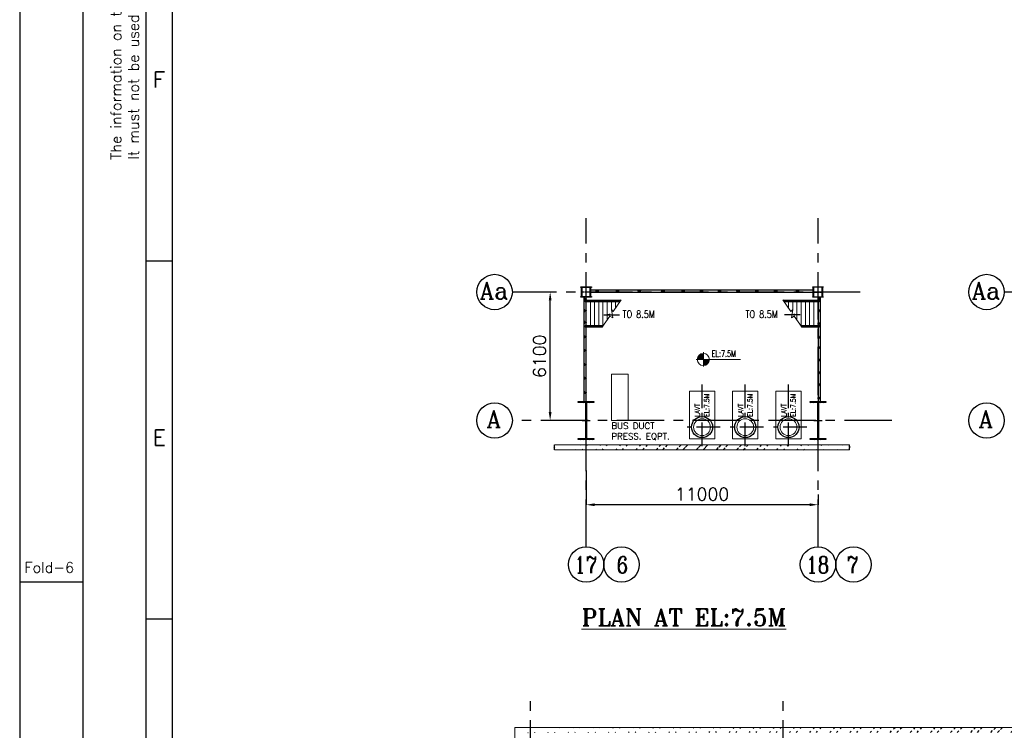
# Model space of a CAD drawing. Header units: inches. Extents: x 0 to 1544102, y 0 to 23144100.
# Tile 4 of 184: x 0 to 46709, y 67213 to 100955. Entities that reach past the tile are written whole.
import ezdxf
from ezdxf.enums import TextEntityAlignment as Align

# ---------------------------------------------------------------- set-up
doc = ezdxf.new("R2010")
doc.units = ezdxf.units.IN
doc.header["$LTSCALE"] = 1800
doc.header["$MEASUREMENT"] = 0
doc.linetypes.add('CENTER', pattern=[2, 1.25, -0.25, 0.25, -0.25])
doc.linetypes.add('CENTER2', pattern=[1.125, 0.75, -0.125, 0.125, -0.125])
doc.layers.get('0').update_dxf_attribs({"color": 253})
for name, color, linetype in [('AUX COL', 1, 'Continuous'), ('CEN', 2, 'CENTER'), ('COL', 1, 'Continuous'), ('FORMAT', 9, 'Continuous'), ('GRID', 251, 'CENTER')]:
    doc.layers.add(name, color=color, linetype=linetype)
for name, color, linetype, lineweight in [('DIM', 4, 'Continuous', 18), ('EQUIP', 8, 'Continuous', 9), ('STAIR', 2, 'Continuous', 15), ('TEXT', 3, 'Continuous', 18), ('WALL', 6, 'Continuous', 18)]:
    doc.layers.add(name, color=color, linetype=linetype, lineweight=lineweight)
doc.styles.add('ROMANC', font='ROMANC.SHX')
doc.styles.add('ROMANS', font='romans.shx')
doc.styles.add('ROMANT', font='romant')
doc.styles.get("Standard").update_dxf_attribs({"font": 'arial.ttf'})
doc.dimstyles.new('K2', dxfattribs={"dimtxt": 600, "dimasz": 400, "dimexe": 200, "dimexo": 200, "dimgap": 200, "dimtad": 1, "dimdec": 0, "dimzin": 0, "dimdsep": 46, "dimtxsty": 'ROMANC', "dimcen": 0.09, "dimclrd": 256, "dimclrt": 4, "dimadec": 0, "dimazin": 0, "dimtfac": 1, "dimtdec": 0, "dimtofl": 0, "dimtmove": 1, "dimatfit": 3, "dimfxl": 0.18, "dimtolj": 1, "dimtzin": 0, "dimarcsym": 0})
doc.dimstyles.new('USER175', dxfattribs={"dimscale": 175, "dimtxt": 2, "dimasz": 1.75, "dimexe": 0, "dimexo": 0, "dimgap": 0.5, "dimtad": 1, "dimdec": 0, "dimzin": 0, "dimdsep": 46, "dimtxsty": 'ROMANS', "dimcen": 0, "dimclrd": 4, "dimclre": 4, "dimclrt": 4, "dimadec": 0, "dimazin": 0, "dimtfac": 0.09, "dimtdec": 0, "dimtix": 1, "dimtofl": 0, "dimtmove": 0, "dimatfit": 3, "dimfxl": 1, "dimtolj": 1, "dimtzin": 0, "dimarcsym": 0})

# ---------------------------------------------------------------- blocks, each defined once
blk = doc.blocks.new('A-ROW COLUMN')
at = {"layer": 'COL'}
h = blk.add_hatch(dxfattribs=at)
h.set_pattern_fill('ANSI31', color=256, scale=200, style=0)
h.set_pattern_definition([(45, (165226.353, 18853.894), (-17.67767, 17.67767), [])])
h.paths.add_polyline_path([(180799, 40890), (181539, 40890), (181539, 40840), (180799, 40840)])
h.paths.add_polyline_path([(181153, 42590), (181185, 42590), (181185, 40890), (181153, 40890)])
h.paths.add_polyline_path([(180799, 42640), (181539, 42640), (181539, 42590), (180799, 42590)])
blk.add_line((181169, 40840), (181169, 42640))
at = {"layer": 'CEN'}
for p, q in [((181169, 40840), (181169, 42640)), ((180977, 41740), (181360, 41740))]:
    blk.add_line(p, q, dxfattribs=at)
at = {"layer": 'COL'}
for points in [[(180799, 42640), (181539, 42640), (181539, 42590), (180799, 42590)], [(181153, 42590), (181185, 42590), (181185, 40890), (181153, 40890)], [(180799, 40890), (181539, 40890), (181539, 40840), (180799, 40840)]]:
    blk.add_lwpolyline(points, close=True, dxfattribs=at)
blk = doc.blocks.new('*D256')
at = {"layer": 'DIM', "color": 0, "lineweight": -2, "transparency": 16777216}
for p, q in [((26871, 79550), (26871, 77924)), ((37871, 78406), (37871, 77924))]:
    blk.add_line(p, q, dxfattribs=at)
at = {"layer": 'DIM', "lineweight": -2, "transparency": 16777216}
blk.add_line((37471, 77924), (27271, 77924), dxfattribs=at)
at = {"layer": 'DIM', "transparency": 16777216}
for points in [[(27271, 77991), (27271, 77858), (26871, 77924)], [(37471, 77991), (37471, 77858), (37871, 77924)]]:
    blk.add_solid(points, dxfattribs=at)
at = {"layer": 'DIM', "color": 4, "transparency": 16777216, "insert": (32371, 78424), "char_height": 600, "attachment_point": 5, "style": 'ROMANC'}
blk.add_mtext('\\A1;11000', dxfattribs=at)
blk = doc.blocks.new('*X7')
at = {"color": 0}
for p, q in [((36080, 29200), (36330, 29200)), ((36081, 29225), (36330, 29225)), ((36085, 29250), (36330, 29250)), ((36092, 29275), (36330, 29275)), ((36102, 29300), (36330, 29300)), ((36115, 29325), (36330, 29325)), ((36132, 29350), (36330, 29350)), ((36154, 29375), (36330, 29375)), ((36183, 29400), (36330, 29400)), ((36226, 29425), (36330, 29425))]:
    blk.add_line(p, q, dxfattribs=at)
blk = doc.blocks.new('LL')
for p, q in [((-1136, 0), (-711, 0)), ((-711, 0), (-711, 423)), ((1493, 0), (-711, 0)), ((-711, 0), (-711, -418))]:
    blk.add_line(p, q)
for start, end in [(90, 180), (180, 270), (0, 90), (270, 0)]:
    blk.add_arc((-711, 0), 360, start, end)
at = {"xscale": 1.439999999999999, "yscale": 1.439999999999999, "zscale": 1.439999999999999}
blk.add_blockref('*X7', (-53026, -42044), dxfattribs=at)
at = {"xscale": 1.439999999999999, "yscale": 1.439999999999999, "zscale": 1.439999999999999, "rotation": 180}
blk.add_blockref('*X7', (51604, 42044), dxfattribs=at)
at = {"flags": 4}
blk.add_attdef('LEVEL', (-222, 154), '', height=432, dxfattribs=at)
blk = doc.blocks.new('SHEET_A0')
at = {"layer": 'FORMAT'}
for p, q in [((12, 829), (12, 12)), ((24, 12), (24, 829)), ((29, 18), (29, 816)), ((24, 358), (29, 358)), ((12, 297), (0, 297)), ((24, 290), (29, 290))]:
    blk.add_line(p, q, dxfattribs=at)
blk.add_lwpolyline([(1189, 841), (0, 841), (0, 0), (1189, 0)], close=True, dxfattribs=at)
at = {"layer": 'FORMAT', "style": 'ROMANS'}
for s, p in [('It must not be used directly or indirectly in any way detrimental to the interest of the company.', (22.61, 377.21)), ('The information on this document is  property of BHARAT HEAVY ELECTRICALS LIMITED', (19.28, 377.21))]:
    blk.add_text(s, height=2, rotation=90, dxfattribs=at).set_placement(p)
for s, height, p in [('F', 3, (25.28, 390.93)), ('E', 3, (25.28, 322.93)), ('Fold-6', 2, (0.9, 298.78))]:
    blk.add_text(s, height=height, dxfattribs=at).set_placement(p)
at = {"layer": 'FORMAT', "color": 3, "flags": 13}
for tag, height, rotation, style, p in [('DRGNO', 3.5, 180, 'ROMANT', (99.42, 824.44)), ('FILE_PATH', 2, 90, 'ROMANS', (18.35, 51.64))]:
    blk.add_attdef(tag, text='', height=height, rotation=rotation, dxfattribs=dict(at, style=style)).set_placement(p, align=Align.MIDDLE_LEFT)
for tag, height, style, p in [('DRN', 2, 'ROMANS', (1122.62, 62.51)), ('DESIGN', 2, 'ROMANS', (1122.62, 58.59)), ('CHD', 2, 'ROMANS', (1122.62, 54.43)), ('APPD', 2, 'ROMANS', (1122.62, 50.27)), ('SCALE', 2, 'ROMANS', (1088.44, 28.38)), ('DRGNO', 3.5, 'ROMANT', (1105.05, 23))]:
    blk.add_attdef(tag, text='', height=height, dxfattribs=dict(at, style=style)).set_placement(p, align=Align.MIDDLE_LEFT)
at = {"layer": 'FORMAT', "color": 3, "style": 'ROMANS', "width": 0.8, "flags": 13}
for p in [(1162.9, 62.51), (1162.9, 58.35), (1162.9, 54.19), (1162.9, 50.16)]:
    blk.add_attdef('DATE', text='', height=2, dxfattribs=at).set_placement(p, align=Align.MIDDLE_LEFT)
at = {"layer": 'FORMAT', "color": 3, "style": 'ROMANS', "flags": 13}
for tag, p in [('1', (1119.96, 13.98)), ('REV', (1156.97, 13.98))]:
    blk.add_attdef(tag, p, '', height=2, dxfattribs=at)
blk = doc.blocks.new('*D304')
at = {"layer": 'DIM', "color": 0, "lineweight": -2, "transparency": 16777216}
for p, q in [((25444, 88024), (25164, 88024)), ((25444, 81924), (25164, 81924))]:
    blk.add_line(p, q, dxfattribs=at)
at = {"layer": 'DIM', "lineweight": -2, "transparency": 16777216}
blk.add_line((25164, 82324), (25164, 87624), dxfattribs=at)
at = {"layer": 'DIM', "transparency": 16777216}
for points in [[(25098, 87624), (25231, 87624), (25164, 88024)], [(25098, 82324), (25231, 82324), (25164, 81924)]]:
    blk.add_solid(points, dxfattribs=at)
at = {"layer": 'DIM', "color": 4, "transparency": 16777216, "insert": (24664, 84974), "char_height": 600, "attachment_point": 5, "rotation": 90, "style": 'ROMANC'}
blk.add_mtext('\\A1;6100', dxfattribs=at)

msp = doc.modelspace()

# ---------------------------------------------------------------- hatches: boundary and pattern name
h = msp.add_hatch(color=256)
h.dxf.hatch_style = 1
h.paths.add_polyline_path([(27339.54, 88074.19, 1), (27439.54, 88074.19, 1)])
h = msp.add_hatch(color=256)
h.dxf.hatch_style = 1
h.paths.add_polyline_path([(28311.13, 88074.19, 1), (28411.13, 88074.19, 1)])
h = msp.add_hatch(color=256)
h.dxf.hatch_style = 1
h.paths.add_polyline_path([(29343.04, 88074.19, 1), (29443.04, 88074.19, 1)])
h = msp.add_hatch(color=256)
h.dxf.hatch_style = 1
h.paths.add_polyline_path([(30470.08, 88074.19, 1), (30570.08, 88074.19, 1)])
h = msp.add_hatch(color=256)
h.dxf.hatch_style = 1
h.paths.add_polyline_path([(31422.24, 88074.19, 1), (31522.24, 88074.19, 1)])
h = msp.add_hatch(color=256)
h.dxf.hatch_style = 1
h.paths.add_polyline_path([(32296.67, 88074.19, 1), (32396.67, 88074.19, 1)])
h = msp.add_hatch(color=256)
h.dxf.hatch_style = 1
h.paths.add_polyline_path([(33151.66, 88074.19, 1), (33251.66, 88074.19, 1)])
h = msp.add_hatch(color=256)
h.dxf.hatch_style = 1
h.paths.add_polyline_path([(34026.09, 88074.19, 1), (34126.09, 88074.19, 1)])
h = msp.add_hatch(color=256)
h.dxf.hatch_style = 1
h.paths.add_polyline_path([(34919.95, 88074.19, 1), (35019.95, 88074.19, 1)])
h = msp.add_hatch(color=256)
h.dxf.hatch_style = 1
h.paths.add_polyline_path([(35813.82, 88074.19, 1), (35913.82, 88074.19, 1)])
h = msp.add_hatch(color=256)
h.dxf.hatch_style = 1
h.paths.add_polyline_path([(36843.7, 88074.19, 1), (36943.7, 88074.19, 1)])
h = msp.add_hatch(color=256)
h.dxf.hatch_style = 1
h.paths.add_polyline_path([(26770.58, 87690.17, 1), (26870.58, 87690.17, 1)])
h = msp.add_hatch(color=256)
h.dxf.hatch_style = 1
h.paths.add_polyline_path([(37870.58, 87710.98, 1), (37970.58, 87710.98, 1)])
h = msp.add_hatch(color=256)
h.dxf.hatch_style = 1
h.paths.add_polyline_path([(26770.58, 87136.89, 1), (26870.58, 87136.89, 1)])
h = msp.add_hatch(color=256)
h.dxf.hatch_style = 1
h.paths.add_polyline_path([(37870.58, 87136.27, 1), (37970.58, 87136.27, 1)])
h = msp.add_hatch(color=256)
h.dxf.hatch_style = 1
h.paths.add_polyline_path([(26770.58, 86586.84, 1), (26870.58, 86586.84, 1)])
h = msp.add_hatch(color=256)
h.dxf.hatch_style = 1
h.paths.add_polyline_path([(37870.58, 86520.01, 1), (37970.58, 86520.01, 1)])
h = msp.add_hatch(color=256)
h.dxf.hatch_style = 1
h.paths.add_polyline_path([(26770.58, 85896.72, 1), (26870.58, 85896.72, 1)])
h = msp.add_hatch(color=256)
h.dxf.hatch_style = 1
h.paths.add_polyline_path([(37870.58, 85873.22, 1), (37970.58, 85873.22, 1)])
h = msp.add_hatch(color=256)
h.dxf.hatch_style = 1
h.paths.add_polyline_path([(26770.58, 85249.28, 1), (26870.58, 85249.28, 1)])
h = msp.add_hatch(color=256)
h.dxf.hatch_style = 1
h.paths.add_polyline_path([(37870.58, 85386.26, 1), (37970.58, 85386.26, 1)])
h = msp.add_hatch(color=256)
h.dxf.hatch_style = 1
h.paths.add_polyline_path([(26770.58, 84579.49, 1), (26870.58, 84579.49, 1)])
h = msp.add_hatch(color=256)
h.dxf.hatch_style = 1
h.paths.add_polyline_path([(37870.58, 84794.01, 1), (37970.58, 84794.01, 1)])
h = msp.add_hatch(color=256)
h.dxf.hatch_style = 1
h.paths.add_polyline_path([(37870.58, 84193.98, 1), (37970.58, 84193.98, 1)])
h = msp.add_hatch(color=256)
h.dxf.hatch_style = 1
h.paths.add_polyline_path([(26770.58, 83933.62, 1), (26870.58, 83933.62, 1)])
h = msp.add_hatch(color=256)
h.dxf.hatch_style = 1
h.paths.add_polyline_path([(37870.58, 83625.12, 1), (37970.58, 83625.12, 1)])
h = msp.add_hatch(color=256)
h.dxf.hatch_style = 1
h.paths.add_polyline_path([(26770.58, 83248.64, 1), (26870.58, 83248.64, 1)])
h = msp.add_hatch(color=256)
h.dxf.hatch_style = 1
h.paths.add_polyline_path([(37870.58, 82986.12, 1), (37970.58, 82986.12, 1)])
h = msp.add_hatch()
h.set_pattern_fill('ANSI32', color=256, scale=1800, style=0)
h.set_pattern_definition([(45, (-44834.6, 58968.74), (-477.297, 477.297), []), (45, (-44516.4, 58968.74), (-477.297, 477.297), [])])
edge = h.paths.add_edge_path()
edge.add_line((25432.77, 80534.19), (39370.58, 80534.19))
edge.add_line((25662.77, 80764.19), (39370.58, 80764.19))
h = msp.add_hatch()
h.set_pattern_fill('ANSI32', color=256, scale=1800, style=0)
h.set_pattern_definition([(45, (0, 1000), (-477.297, 477.297), []), (45, (318.2, 1000), (-477.297, 477.297), [])])
edge = h.paths.add_edge_path()
edge.add_line((23485.66, 67345.45), (84205.15, 67345.45))
edge.add_line((23715.66, 67115.45), (84205.15, 67115.45))

# ---------------------------------------------------------------- linework, layer by layer
at = {"color": 2, "linetype": 'CENTER2', "ltscale": 0.15}
for p, q in [((27095.58, 88024.19), (26645.58, 88024.19)), ((26870.58, 87774.19), (26870.58, 88274.19)), ((37645.58, 88024.19), (38095.58, 88024.19)), ((37870.58, 87774.19), (37870.58, 88274.19))]:
    msp.add_line(p, q, dxfattribs=at)
for points in [[(27095.58, 88124.19), (37645.58, 88124.19)], [(27095.58, 88024.19), (37645.58, 88024.19)], [(26770.58, 82824.19), (26770.58, 87774.19)], [(26870.58, 82824.19), (26870.58, 87774.19)], [(37870.58, 87774.19), (37870.58, 82824.19)], [(37970.58, 87774.19), (37970.58, 82824.19)], [(25370.58, 80534.19), (25370.58, 80630.03), (25347.58, 80630.03), (25393.58, 80668.36), (25370.58, 80668.36), (25370.58, 80764.19)], [(39370.58, 80534.19), (39370.58, 80630.03), (39347.58, 80630.03), (39393.58, 80668.36), (39370.58, 80668.36), (39370.58, 80764.19)]]:
    msp.add_lwpolyline(points)
for centre, radius in [((22530.24, 88024.19), 840.34), ((22530.24, 88024.19), 840.34), ((45868.31, 88024.19), 840.34), ((45868.31, 88024.19), 840.34), ((27389.54, 88074.19), 50), ((28361.13, 88074.19), 50), ((29393.04, 88074.19), 50), ((30520.08, 88074.19), 50), ((31472.24, 88074.19), 50), ((32346.67, 88074.19), 50), ((33201.66, 88074.19), 50), ((34076.09, 88074.19), 50), ((34969.95, 88074.19), 50), ((35863.82, 88074.19), 50), ((36893.7, 88074.19), 50), ((26820.58, 87690.17), 50), ((37920.58, 87710.98), 50), ((26820.58, 87136.89), 50), ((37920.58, 87136.27), 50), ((26820.58, 86586.84), 50), ((37920.58, 86520.01), 50), ((26820.58, 85896.72), 50), ((37920.58, 85873.22), 50), ((26820.58, 85249.28), 50), ((37920.58, 85386.26), 50), ((26820.58, 84579.49), 50), ((37920.58, 84794.01), 50), ((37920.58, 84193.98), 50), ((26820.58, 83933.62), 50), ((37920.58, 83625.12), 50), ((26820.58, 83248.64), 50), ((22530.24, 81924.19), 840.34), ((22530.24, 81924.19), 840.34), ((37920.58, 82986.12), 50), ((45868.31, 81924.19), 840.34), ((45868.31, 81924.19), 840.34), ((26870.58, 75083.85), 840.34), ((26870.58, 75083.85), 840.34), ((28551.26, 75083.85), 840.34), ((28551.26, 75083.85), 840.34), ((37870.58, 75083.85), 840.34), ((37870.58, 75083.85), 840.34), ((39551.26, 75083.85), 840.34), ((39551.26, 75083.85), 840.34)]:
    msp.add_circle(centre, radius)
at = {"color": 6, "ltscale": 2000}
for centre in [(32370.58, 81610.19), (34420.58, 81610.19), (36470.58, 81610.19)]:
    msp.add_circle(centre, 500, dxfattribs=at)
at = {"layer": 'AUX COL'}
for p, q in [((26645.58, 87814.19), (26645.58, 88234.19)), ((26685.58, 87814.19), (26685.58, 88234.19)), ((27055.58, 87814.19), (27055.58, 88234.19)), ((27095.58, 87814.19), (27095.58, 88234.19)), ((37645.58, 87799.19), (37645.58, 88249.19)), ((37670.58, 87799.19), (37670.58, 88249.19)), ((38070.58, 87799.19), (38070.58, 88249.19)), ((38095.58, 87799.19), (38095.58, 88249.19))]:
    msp.add_line(p, q, dxfattribs=at)
for points in [[(26620.58, 88274.19), (27120.58, 88274.19), (27120.58, 88234.19), (26620.58, 88234.19)], [(26620.58, 87814.19), (27120.58, 87814.19), (27120.58, 87774.19), (26620.58, 87774.19)], [(37620.58, 88274.19), (38120.58, 88274.19), (38120.58, 88249.19), (37620.58, 88249.19)], [(37620.58, 87799.19), (38120.58, 87799.19), (38120.58, 87774.19), (37620.58, 87774.19)]]:
    msp.add_lwpolyline(points, close=True, dxfattribs=at)
at = {"layer": 'CEN', "color": 9, "linetype": 'CENTER', "ltscale": 0.5}
for p, q in [((32370.58, 80710.19), (32370.58, 83660.19)), ((34420.58, 80710.19), (34420.58, 83660.19)), ((36470.58, 80710.19), (36470.58, 83660.19)), ((33235.83, 81610.19), (31505.33, 81610.19)), ((35285.83, 81610.19), (33555.33, 81610.19)), ((37335.83, 81610.19), (35605.33, 81610.19))]:
    msp.add_line(p, q, dxfattribs=at)
at = {"layer": 'EQUIP'}
msp.add_lwpolyline([(28070.58, 81924.19), (28070.58, 84124.19), (28870.58, 84124.19), (28870.58, 81924.19)], close=True, dxfattribs=at)
at = {"layer": 'EQUIP', "ltscale": 0.5}
for points in [[(31770.58, 83310.19), (32970.58, 83310.19), (32970.58, 81060.19), (31770.58, 81060.19)], [(33820.58, 83310.19), (35020.58, 83310.19), (35020.58, 81060.19), (33820.58, 81060.19)], [(35870.58, 83310.19), (37070.58, 83310.19), (37070.58, 81060.19), (35870.58, 81060.19)]]:
    msp.add_lwpolyline(points, close=True, dxfattribs=at)
for centre in [(32370.58, 81610.19), (34420.58, 81610.19), (36470.58, 81610.19)]:
    msp.add_circle(centre, 400, dxfattribs=at)
at = {"layer": 'GRID'}
for p, q in [((26870.58, 75924.19), (26870.58, 91524.19)), ((37870.58, 75924.19), (37870.58, 91524.19)), ((39870.58, 88024.19), (23370.58, 88024.19)), ((63208.65, 88024.19), (46708.65, 88024.19)), ((41370.58, 81924.19), (23370.58, 81924.19)), ((64708.65, 81924.19), (46708.65, 81924.19)), ((24225.66, 15044.69), (24225.66, 68955.45)), ((36225.66, 15044.69), (36225.66, 68955.45))]:
    msp.add_line(p, q, dxfattribs=at)
at = {"layer": 'STAIR'}
for p, q in [((26764.16, 87599.19), (28496.34, 87599.19)), ((37977, 87599.19), (36244.82, 87599.19)), ((26764.16, 86399.19), (27667.29, 86399.19)), ((37977, 86399.19), (37073.86, 86399.19))]:
    msp.add_line(p, q, dxfattribs=at)
for points in [[(26820.18, 87635.69), (26820.18, 87560.69)], [(26870.58, 87560.69), (26820.38, 87560.69), (26820.38, 87635.69)], [(26820.38, 87635.69), (26870.58, 87635.69)], [(28522.25, 87636.69), (26821.18, 87636.69)], [(26821.18, 87635.69), (26821.18, 87636.69)], [(26821.18, 87560.69), (26821.18, 87559.69)], [(26821.18, 87559.69), (28469.05, 87559.69)], [(26915.98, 87635.69), (26870.58, 87635.69), (26870.58, 87560.69)], [(26870.58, 87560.69), (26915.98, 87560.69)], [(26870.58, 86414.19), (26870.58, 87560.69)], [(26917.18, 87560.19), (26890.28, 87571.29), (26879.18, 87598.19), (26890.28, 87625.09), (26917.18, 87636.19)], [(26947.28, 87617.19), (26944.08, 87625.09), (26917.18, 87636.19)], [(26947.28, 87579.19), (26944.08, 87571.29), (26917.18, 87560.19)], [(26944.78, 87623.29), (26944.78, 87635.69), (26918.38, 87635.69)], [(26918.38, 87560.69), (26944.78, 87560.69), (26944.78, 87573.09)], [(26936.28, 87579.19), (26924.68, 87584.79), (26922.78, 87598.19), (26924.68, 87611.59), (26936.28, 87617.19)], [(26936.28, 87617.19), (27703.68, 87617.19)], [(26936.28, 87579.19), (27703.68, 87579.19)], [(26963.08, 87635.69), (26944.78, 87635.69)], [(26963.08, 87560.69), (26944.78, 87560.69)], [(26963.08, 87635.69), (27687.28, 87635.69)], [(27687.28, 87560.69), (26963.08, 87560.69)], [(27070.58, 86414.19), (27070.58, 87560.69)], [(27270.58, 86414.19), (27270.58, 87560.69)], [(27470.58, 86414.19), (27470.58, 87560.69)], [(28533.27, 87652.64), (28152.97, 87102.17), (28067.19, 87193.44), (28132.96, 86790.71), (28000.84, 86881.98), (27620.54, 86331.51)], [(27670.58, 86436.69), (27670.58, 87560.69)], [(27732.68, 87635.69), (27687.28, 87635.69), (27687.28, 87617.19)], [(27687.28, 87579.19), (27687.28, 87560.69)], [(27687.28, 87560.69), (27732.68, 87560.69)], [(27733.88, 87560.19), (27706.98, 87571.29), (27695.88, 87598.19), (27706.98, 87625.09), (27733.88, 87636.19)], [(27763.98, 87617.19), (27760.68, 87625.09), (27733.88, 87636.19)], [(27763.98, 87579.19), (27760.68, 87571.29), (27733.88, 87560.19)], [(27761.48, 87623.29), (27761.48, 87635.69), (27735.08, 87635.69)], [(27735.08, 87560.69), (27761.48, 87560.69), (27761.48, 87573.09)], [(27752.88, 87579.19), (27741.28, 87584.79), (27739.38, 87598.19), (27741.28, 87611.59), (27752.88, 87617.19)], [(27752.88, 87617.19), (28508.78, 87617.19)], [(27752.88, 87579.19), (28482.52, 87579.19)], [(27779.68, 87635.69), (27761.48, 87635.69)], [(27779.68, 87560.69), (27761.48, 87560.69)], [(27779.68, 87635.69), (28521.56, 87635.69)], [(28469.74, 87560.69), (27779.68, 87560.69)], [(27870.58, 86693.43), (27870.58, 87560.69)], [(28070.58, 87189.83), (28070.58, 87560.69)], [(28270.58, 87272.41), (28270.58, 87560.69)], [(36207.89, 87652.64), (36588.19, 87102.17), (36673.97, 87193.44), (36608.2, 86790.71), (36740.31, 86881.98), (37120.62, 86331.51)], [(36218.91, 87636.69), (37919.98, 87636.69)], [(36961.48, 87635.69), (36219.6, 87635.69)], [(36988.28, 87617.19), (36232.38, 87617.19)], [(36988.28, 87579.19), (36258.63, 87579.19)], [(36271.42, 87560.69), (36961.48, 87560.69)], [(37919.98, 87559.69), (36272.11, 87559.69)], [(36470.58, 87272.41), (36470.58, 87560.69)], [(36670.58, 87189.83), (36670.58, 87560.69)], [(36870.58, 86693.43), (36870.58, 87560.69)], [(36961.48, 87635.69), (36979.68, 87635.69)], [(36961.48, 87560.69), (36979.68, 87560.69)], [(36977.18, 87617.19), (36980.48, 87625.09), (37007.28, 87636.19)], [(36977.18, 87579.19), (36980.48, 87571.29), (37007.28, 87560.19)], [(36979.68, 87623.29), (36979.68, 87635.69), (37006.08, 87635.69)], [(37006.08, 87560.69), (36979.68, 87560.69), (36979.68, 87573.09)], [(36988.28, 87579.19), (36999.88, 87584.79), (37001.78, 87598.19), (36999.88, 87611.59), (36988.28, 87617.19)], [(37007.28, 87560.19), (37034.18, 87571.29), (37045.28, 87598.19), (37034.18, 87625.09), (37007.28, 87636.19)], [(37008.48, 87635.69), (37053.88, 87635.69), (37053.88, 87617.19)], [(37053.88, 87560.69), (37008.48, 87560.69)], [(37804.88, 87617.19), (37037.48, 87617.19)], [(37804.88, 87579.19), (37037.48, 87579.19)], [(37778.08, 87635.69), (37053.88, 87635.69)], [(37053.88, 87579.19), (37053.88, 87560.69)], [(37053.88, 87560.69), (37778.08, 87560.69)], [(37070.58, 86436.69), (37070.58, 87560.69)], [(37270.58, 86414.19), (37270.58, 87560.69)], [(37470.58, 86414.19), (37470.58, 87560.69)], [(37670.58, 86414.19), (37670.58, 87560.69)], [(37778.08, 87635.69), (37796.38, 87635.69)], [(37778.08, 87560.69), (37796.38, 87560.69)], [(37793.88, 87617.19), (37797.08, 87625.09), (37823.98, 87636.19)], [(37793.88, 87579.19), (37797.08, 87571.29), (37823.98, 87560.19)], [(37796.38, 87623.29), (37796.38, 87635.69), (37822.78, 87635.69)], [(37822.78, 87560.69), (37796.38, 87560.69), (37796.38, 87573.09)], [(37804.88, 87579.19), (37816.48, 87584.79), (37818.38, 87598.19), (37816.48, 87611.59), (37804.88, 87617.19)], [(37823.98, 87560.19), (37850.88, 87571.29), (37861.98, 87598.19), (37850.88, 87625.09), (37823.98, 87636.19)], [(37825.18, 87635.69), (37870.58, 87635.69), (37870.58, 87560.69)], [(37870.58, 87560.69), (37825.18, 87560.69)], [(37870.58, 87560.69), (37920.78, 87560.69), (37920.78, 87635.69)], [(37920.78, 87635.69), (37870.58, 87635.69)], [(37870.58, 86414.19), (37870.58, 87560.69)], [(37919.98, 87635.69), (37919.98, 87636.69)], [(37919.98, 87560.69), (37919.98, 87559.69)], [(37920.98, 87635.69), (37920.98, 87560.69)], [(26820.18, 86435.69), (26820.18, 86360.69)], [(26870.58, 86360.69), (26820.38, 86360.69), (26820.38, 86435.69)], [(26820.38, 86435.69), (26870.58, 86435.69)], [(27693.2, 86436.69), (26821.18, 86436.69)], [(26821.18, 86435.69), (26821.18, 86436.69)], [(26915.98, 86435.69), (26870.58, 86435.69), (26870.58, 86360.69)], [(26917.18, 86360.19), (26890.28, 86371.29), (26879.18, 86398.19), (26890.28, 86425.09), (26917.18, 86436.19)], [(26947.28, 86417.19), (26944.08, 86425.09), (26917.18, 86436.19)], [(26944.78, 86423.29), (26944.78, 86435.69), (26918.38, 86435.69)], [(26936.28, 86379.19), (26924.68, 86384.79), (26922.78, 86398.19), (26924.68, 86411.59), (26936.28, 86417.19)], [(26936.28, 86417.19), (27679.73, 86417.19)], [(26963.08, 86435.69), (26944.78, 86435.69)], [(26963.08, 86435.69), (27692.51, 86435.69)], [(37047.96, 86436.69), (37919.98, 86436.69)], [(37778.08, 86435.69), (37048.65, 86435.69)], [(37804.88, 86417.19), (37061.43, 86417.19)], [(37778.08, 86435.69), (37796.38, 86435.69)], [(37793.88, 86417.19), (37797.08, 86425.09), (37823.98, 86436.19)], [(37796.38, 86423.29), (37796.38, 86435.69), (37822.78, 86435.69)], [(37804.88, 86379.19), (37816.48, 86384.79), (37818.38, 86398.19), (37816.48, 86411.59), (37804.88, 86417.19)], [(37823.98, 86360.19), (37850.88, 86371.29), (37861.98, 86398.19), (37850.88, 86425.09), (37823.98, 86436.19)], [(37825.18, 86435.69), (37870.58, 86435.69), (37870.58, 86360.69)], [(37870.58, 86360.69), (37920.78, 86360.69), (37920.78, 86435.69)], [(37920.78, 86435.69), (37870.58, 86435.69)], [(37919.98, 86435.69), (37919.98, 86436.69)], [(37920.98, 86435.69), (37920.98, 86360.69)], [(26821.18, 86360.69), (26821.18, 86359.69)], [(26821.18, 86359.69), (27640, 86359.69)], [(26870.58, 86360.69), (26915.98, 86360.69)], [(26947.28, 86379.19), (26944.08, 86371.29), (26917.18, 86360.19)], [(26918.38, 86360.69), (26944.78, 86360.69), (26944.78, 86373.09)], [(26936.28, 86379.19), (27653.48, 86379.19)], [(26963.08, 86360.69), (26944.78, 86360.69)], [(27640.69, 86360.69), (26963.08, 86360.69)], [(37804.88, 86379.19), (37087.68, 86379.19)], [(37100.46, 86360.69), (37778.08, 86360.69)], [(37919.98, 86359.69), (37101.15, 86359.69)], [(37778.08, 86360.69), (37796.38, 86360.69)], [(37793.88, 86379.19), (37797.08, 86371.29), (37823.98, 86360.19)], [(37822.78, 86360.69), (37796.38, 86360.69), (37796.38, 86373.09)], [(37870.58, 86360.69), (37825.18, 86360.69)], [(37919.98, 86360.69), (37919.98, 86359.69)]]:
    msp.add_lwpolyline(points, dxfattribs=at)
at = {"layer": 'WALL'}
for p, q in [((25370.58, 80764.19), (39370.58, 80764.19)), ((25370.58, 80534.19), (39370.58, 80534.19)), ((23485.66, 67345.45), (84205.15, 67345.45)), ((23485.66, 21565.45), (23485.66, 67345.45))]:
    msp.add_line(p, q, dxfattribs=at)

# ---------------------------------------------------------------- block references
at = {"color": 161, "linetype": 'ByBlock', "xscale": 250, "yscale": 250, "zscale": 250}
msp.add_blockref('SHEET_A0', (0, 0), dxfattribs=at)
at = {"layer": 'COL'}
for p in [(-154297.95, 40184.44), (-143297.95, 40184.44)]:
    msp.add_blockref('A-ROW COLUMN', p, dxfattribs=at)
at = {"layer": 'TEXT'}
ref = msp.add_blockref('LL', (33000.5, 84823.75), dxfattribs=dict(at, xscale=0.8, yscale=0.8, zscale=0.8))
ref.add_attrib('LEVEL', 'EL:7.5M', (32823.11, 84947.1), dxfattribs={"layer": '0', "height": 300, "style": 'ROMANS', "width": 0.75, "flags": 4})

# ---------------------------------------------------------------- texts
for s, style, p in [('Aa', 'ROMANC', (21821.47, 87690.88)), ('Aa', 'ROMANC', (45159.54, 87690.88)), ('A', 'ROMANC', (22149.28, 81590.88)), ('A', 'ROMANC', (45487.35, 81590.88)), ('%%UPLAN AT EL:7.5M', 'ROMANT', (26658.37, 72174.19))]:
    msp.add_text(s, height=800, dxfattribs=dict(at, style=style)).set_placement(p)
at = {"layer": 'TEXT', "color": 3, "style": 'ROMANS', "width": 0.8}
for p in [(28598.09, 86791.82, -1000), (34430.1, 86791.82, -1000)]:
    msp.add_text('TO 8.5M', height=350, dxfattribs=at).set_placement(p)
at = {"layer": 'TEXT', "linetype": 'Continuous', "style": 'ROMANS', "width": 0.9}
for s, p in [('LAVT', (32270.58, 82091.36)), ('EL:7.5M', (32710.58, 82091.36)), ('LAVT', (34320.58, 82091.36)), ('EL:7.5M', (34760.58, 82091.36)), ('LAVT', (36370.58, 82091.36)), ('EL:7.5M', (36810.58, 82091.36))]:
    msp.add_text(s, height=240, rotation=90, dxfattribs=at).set_placement(p)
at = {"layer": 'TEXT', "style": 'ROMANC', "width": 0.8}
for s, p in [('17', (26305.48, 74667.87)), ('6', (28318.46, 74667.87)), ('18', (37305.48, 74667.87)), ('7', (39241.68, 74667.87))]:
    msp.add_text(s, height=800, dxfattribs=at).set_placement(p)
at = {"layer": 'TEXT', "insert": (28070.58, 81824.19), "char_height": 300, "width": 3029.3499, "attachment_point": 1, "style": 'ROMANS'}
msp.add_mtext('BUS DUCT PRESS. EQPT.', dxfattribs=at)

# ---------------------------------------------------------------- dimensions: what is measured, and where the dimension line sits
at = {"layer": 'DIM'}
for base, p1, p2, angle, picture, middle in [((25164.18, 88024.19), (25443.63, 81924.19), (25443.63, 88024.19), 90, '*D304', (24664.18, 84974.19)), ((26870.58, 77924.19), (37870.58, 78405.87), (26870.58, 79549.76), 180, '*D256', (32370.58, 78424.19))]:
    dim = msp.add_linear_dim(base=base, p1=p1, p2=p2, angle=angle, dimstyle='K2', override={"dimexe": 0, "dimexo": 0}, dxfattribs=at)
    dim.commit()
    dim.dimension.update_dxf_attribs({"geometry": picture, "text_midpoint": middle})

# ---------------------------------------------------------------- leaders
for points in [[(27716.33, 86948.34), (28456.63, 86948.34)], [(37024.83, 86948.34), (36284.53, 86948.34)]]:
    msp.add_leader(points, dimstyle='USER175', override={"dimgap": 0.5, "dimtad": 0}, dxfattribs=at)

doc.saveas('drawing.dxf')
